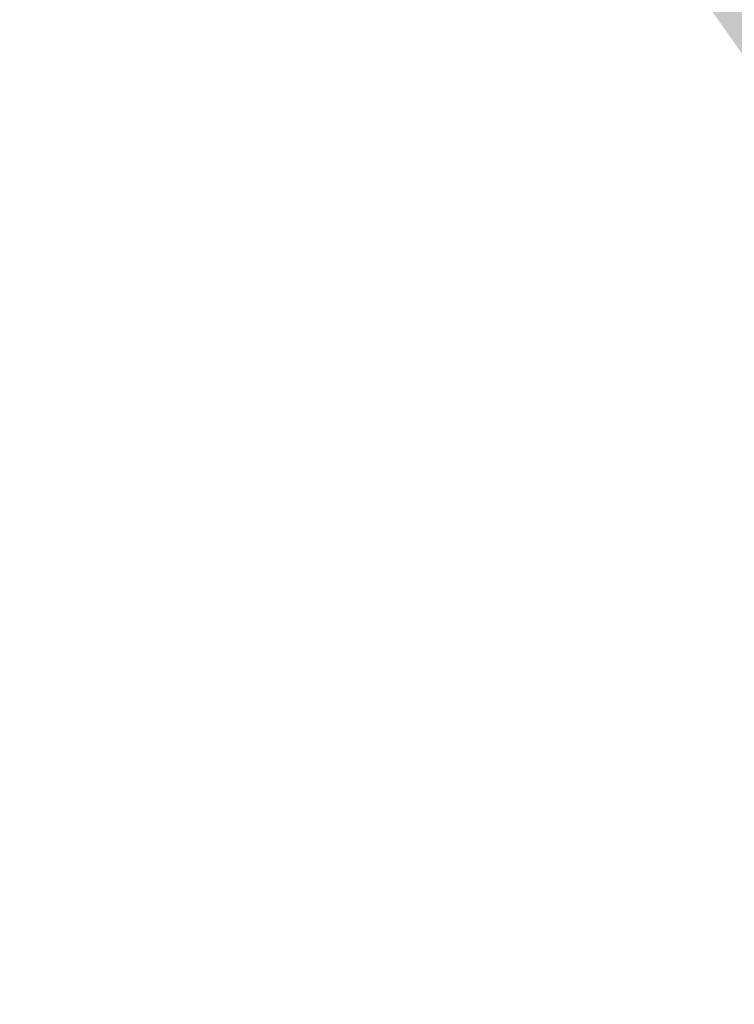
# Model space of a CAD drawing. Extents: x 306008 to 307050, y 9156110 to 9156581.
# Tile 70 of 256: x 306102.79 to 306105.14, y 9156370.08 to 9156373.31. Entities that reach past the tile are written whole.
import ezdxf

# ---------------------------------------------------------------- set-up
doc = ezdxf.new("R2010")
doc.units = 0
doc.layers.add('D32_JLN_PAGAR_HIJAU', color=7, linetype='Continuous')

msp = doc.modelspace()

# ---------------------------------------------------------------- hatches: boundary and pattern name
at = {"layer": 'D32_JLN_PAGAR_HIJAU', "true_color": 0x78aa60}
h = msp.add_hatch(color=7, dxfattribs=at)
h.dxf.hatch_style = 1
h.paths.add_polyline_path([(306112.3694, 9156365.7231), (306112.0702, 9156365.9024), (306111.7919, 9156366.1127), (306108.135, 9156369.1977), (306107.9334, 9156369.3829), (306107.7481, 9156369.5843), (306107.5804, 9156369.8007), (306104.0723, 9156374.743), (306103.9366, 9156374.9505), (306103.8172, 9156375.1677), (306086.0128, 9156410.6861), (306085.9204, 9156410.8873), (306071.8442, 9156444.5052), (306071.8046, 9156444.6044), (306062.1135, 9156470.069), (306062.0506, 9156470.25), (306055.68, 9156490.5088), (306055.6204, 9156490.7239), (306047.8909, 9156522.8704), (306034.623, 9156559.9878), (306034.5096, 9156560.382), (306032.0667, 9156571.4617), (306032.1148, 9156571.3859), (306032.1455, 9156571.3343), (306032.2572, 9156571.1295), (306032.2882, 9156571.0669), (306032.3578, 9156570.9159), (306032.4386, 9156570.7272), (306032.4388, 9156570.7268), (306032.4499, 9156570.7022), (306032.45, 9156570.7019), (306032.5584, 9156570.4725), (306032.6588, 9156570.1892), (306032.7402, 9156569.9169), (306032.7402, 9156569.9166), (306032.7464, 9156569.8971), (306032.7465, 9156569.8965), (306032.7553, 9156569.8714), (306032.7554, 9156569.8711), (306032.9098, 9156569.4467), (306032.9099, 9156569.4465), (306032.9168, 9156569.4281), (306032.917, 9156569.4277), (306032.9241, 9156569.4101), (306032.9242, 9156569.4098), (306033.0864, 9156569.0219), (306033.1597, 9156568.8267), (306034.9979, 9156560.4896), (306035.0938, 9156560.1561), (306048.3707, 9156523.0134), (306056.1065, 9156490.8408), (306056.1569, 9156490.6587), (306062.5276, 9156470.4), (306062.5808, 9156470.2468), (306072.2719, 9156444.7823), (306072.3054, 9156444.6983), (306086.3816, 9156411.0804), (306086.4598, 9156410.9102), (306104.2642, 9156375.3918), (306104.3652, 9156375.208), (306104.4801, 9156375.0324), (306107.9881, 9156370.0901), (306108.13, 9156369.907), (306108.2868, 9156369.7365), (306108.4574, 9156369.5799), (306112.1143, 9156366.4949), (306112.3498, 9156366.3169), (306112.603, 9156366.1652), (306112.871, 9156366.0416), (306120.4746, 9156363.0166), (306120.8557, 9156363.9744), (306120.2898, 9156362.552), (306112.6861, 9156365.577)])

doc.saveas('drawing.dxf')
